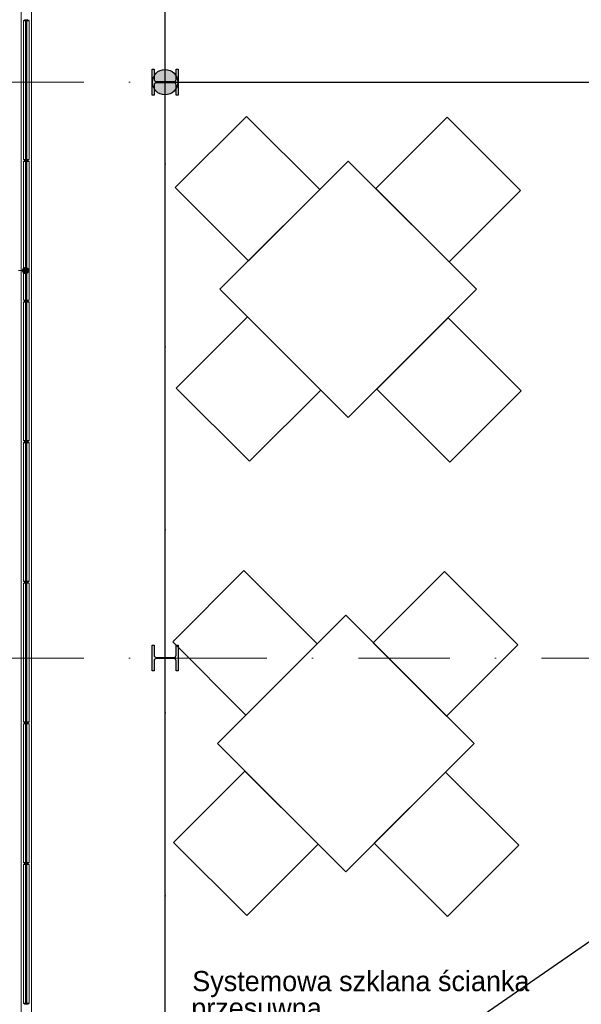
# Model space of a CAD drawing. Header units: metres. Extents: x -10951 to 10441, y -17253 to 1447.
# Tile 4 of 54: x -9052 to -8662, y -16813 to -16129. Entities that reach past the tile are written whole.
import ezdxf
from ezdxf.enums import TextEntityAlignment as Align

# ---------------------------------------------------------------- set-up
doc = ezdxf.new("R2010")
doc.units = ezdxf.units.M
doc.header["$MEASUREMENT"] = 0
for name, pattern in [('8', [0.5, 0.25, -0.25]), ('ACAD_ISO02W100', [15, 12, -3]), ('CONTINOUS', [0]), ('DASHDOT', [25.4, 12.7, -6.35, 0, -6.35])]:
    doc.linetypes.add(name, pattern=pattern)
doc.layers.get('0').update_dxf_attribs({"color": 8})
for name, color, linetype, lineweight in [('#elektryczne', 8, 'Continuous', 20), ('_K_stal', 8, 'Continuous', 25), ('A_B.CIENKIE', 8, 'Continuous', 9), ('A_OPISY', 8, 'Continuous', 18), ('A_OSIE', 8, 'Continuous', 13), ('A_OZACZENIE DRZWI', 8, 'Continuous', 13), ('A_OZNACZENIA OKIEN', 8, 'Continuous', 13), ('A_STOLARKA', 8, 'Continuous', 5), ('EB_ODGROM_INSTALACJA ODGROMOWA', 1, 'Continuous', 30), ('EB_UZIEMIENIE', 1, 'ACAD_ISO02W100', 30)]:
    doc.layers.add(name, color=color, linetype=linetype, lineweight=lineweight)
doc.styles.add('m1_romans', font='romans.shx', dxfattribs={"width": 0.8})
doc.styles.add('opisy okien', font='txt', dxfattribs={"height": 15})

# ---------------------------------------------------------------- blocks, each defined once
blk = doc.blocks.new('_Dot')
at = {"color": 0, "linetype": 'ByBlock', "lineweight": -2}
blk.add_line((-0.5, 0), (-1, 0), dxfattribs=at)
at = {"color": 0, "linetype": 'ByBlock', "const_width": 0.5}
blk.add_lwpolyline([(-0.25, 0, 1), (0.25, 0, 1)], format="xyb", close=True, dxfattribs=at)
blk = doc.blocks.new('podkład')
at = {"color": 8}
for p, q in [((11750.08, -3268.46), (11700.57, -3317.97)), ((11800.91, -3319.28), (11750.08, -3268.46)), ((11889.35, -3269.11), (11839.83, -3318.63)), ((11940.17, -3319.94), (11889.35, -3269.11)), ((11820.7, -3299.49), (11731.6, -3388.59)), ((11909.79, -3388.59), (11820.7, -3299.49)), ((11700.57, -3317.97), (11751.39, -3368.8)), ((11751.39, -3368.8), (11800.91, -3319.28)), ((11839.83, -3318.63), (11890.66, -3369.45)), ((11890.66, -3369.45), (11940.17, -3319.94)), ((11731.6, -3388.59), (11820.7, -3477.68)), ((11820.7, -3477.68), (11909.79, -3388.59)), ((11701.22, -3457.24), (11750.74, -3407.72)), ((11750.74, -3407.72), (11801.56, -3458.55)), ((11890, -3408.38), (11840.49, -3457.89)), ((11940.83, -3459.2), (11890, -3408.38)), ((11752.05, -3508.06), (11701.22, -3457.24)), ((11801.56, -3458.55), (11752.05, -3508.06)), ((11840.49, -3457.89), (11891.31, -3508.72)), ((11891.31, -3508.72), (11940.83, -3459.2)), ((11748.28, -3583.96), (11698.77, -3633.48)), ((11799.11, -3634.79), (11748.28, -3583.96)), ((11887.55, -3584.62), (11838.03, -3634.13)), ((11938.37, -3635.44), (11887.55, -3584.62)), ((11818.9, -3615), (11729.8, -3704.09)), ((11907.99, -3704.09), (11818.9, -3615)), ((11698.77, -3633.48), (11749.59, -3684.3)), ((11749.59, -3684.3), (11799.11, -3634.79)), ((11838.03, -3634.13), (11888.86, -3684.96)), ((11888.86, -3684.96), (11938.37, -3635.44)), ((11729.8, -3704.09), (11818.9, -3793.19)), ((11818.9, -3793.19), (11907.99, -3704.09)), ((11699.42, -3772.74), (11748.94, -3723.23)), ((11748.94, -3723.23), (11799.76, -3774.05)), ((11888.2, -3723.88), (11838.69, -3773.4)), ((11939.03, -3774.71), (11888.2, -3723.88)), ((11750.25, -3823.57), (11699.42, -3772.74)), ((11799.76, -3774.05), (11750.25, -3823.57)), ((11838.69, -3773.4), (11889.51, -3824.22)), ((11889.51, -3824.22), (11939.03, -3774.71))]:
    blk.add_line(p, q, dxfattribs=at)
at = {"layer": '_K_stal', "color": 8}
for points in [[(11701.09, -3235.7), (11702.49, -3235.7), (11702.49, -3253.7), (11701.09, -3253.7), (11701.09, -3246.62, 0.414214), (11699.59, -3245.12), (11687.39, -3245.12, 0.414214), (11685.89, -3246.62), (11685.89, -3253.7), (11684.49, -3253.7), (11684.49, -3235.7), (11685.89, -3235.7), (11685.89, -3242.77, 0.414214), (11687.39, -3244.27), (11699.59, -3244.27, 0.414214), (11701.09, -3242.77)], [(11701.09, -3635.7), (11702.49, -3635.7), (11702.49, -3653.7), (11701.09, -3653.7), (11701.09, -3646.62, 0.414214), (11699.59, -3645.12), (11687.39, -3645.12, 0.414214), (11685.89, -3646.62), (11685.89, -3653.7), (11684.49, -3653.7), (11684.49, -3635.7), (11685.89, -3635.7), (11685.89, -3642.77, 0.414214), (11687.39, -3644.27), (11699.59, -3644.27, 0.414214), (11701.09, -3642.77)]]:
    blk.add_lwpolyline(points, format="xyb", close=True, dxfattribs=at)
at = {"layer": 'A_B.CIENKIE', "color": 8, "linetype": '8', "ltscale": 100}
blk.add_line((11593.49, -2008.7), (11593.49, -4188.5), dxfattribs=at)
at = {"layer": 'A_OSIE', "color": 8, "linetype": 'DASHDOT', "ltscale": 5}
for p, q in [((11693.49, -4159.34), (11693.49, -2044.7)), ((11573.49, -3244.7), (12973.49, -3244.7)), ((11573.49, -3644.7), (12494.75, -3644.7))]:
    blk.add_line(p, q, dxfattribs=at)
at = {"layer": 'A_STOLARKA', "color": 8}
for p, q in [((11593.49, -4178.81), (11593.49, -2419.46)), ((11600.69, -4174.29), (11600.69, -2419.46)), ((11595.09, -3201.86), (11596.29, -3201.56)), ((11595.09, -3202.01), (11599.09, -3202.01)), ((11595.13, -3298.31), (11595.13, -3202.01)), ((11595.85, -3201.49), (11595.85, -3201.67)), ((11596.3, -3201.56), (11595.85, -3201.56)), ((11595.89, -3201.44), (11596.34, -3201.36)), ((11596.29, -3201.56), (11597.89, -3201.56)), ((11596.3, -3201.56), (11596.34, -3201.56)), ((11596.34, -3201.56), (11596.34, -3201.36)), ((11596.39, -3201.31), (11597.79, -3201.31)), ((11596.39, -3201.31), (11597.79, -3201.31)), ((11596.69, -3201.56), (11596.59, -3201.66)), ((11596.59, -3201.66), (11596.59, -3298.66)), ((11597.49, -3201.56), (11596.69, -3201.56)), ((11597.09, -3201.56), (11597.09, -3298.76)), ((11597.59, -3201.66), (11597.49, -3201.56)), ((11597.59, -3298.66), (11597.59, -3201.66)), ((11597.84, -3201.36), (11598.3, -3201.44)), ((11597.84, -3201.56), (11597.84, -3201.36)), ((11597.84, -3201.56), (11597.9, -3201.56)), ((11597.89, -3201.56), (11599.09, -3201.86)), ((11598.35, -3201.56), (11597.9, -3201.56)), ((11598.35, -3201.67), (11598.35, -3201.49)), ((11599.06, -3202.01), (11599.06, -3298.31)), ((11595.09, -3298.31), (11599.09, -3298.31)), ((11595.09, -3298.46), (11596.29, -3298.76)), ((11595.09, -3299.56), (11596.29, -3299.26)), ((11595.09, -3299.71), (11599.09, -3299.71)), ((11595.13, -3396.01), (11595.13, -3299.71)), ((11595.84, -3299.19), (11595.84, -3299.37)), ((11596.29, -3299.26), (11595.84, -3299.26)), ((11595.85, -3298.84), (11595.85, -3298.65)), ((11596.3, -3298.77), (11595.85, -3298.77)), ((11595.89, -3298.89), (11596.34, -3298.97)), ((11595.89, -3299.14), (11596.34, -3299.06)), ((11596.29, -3298.76), (11597.89, -3298.76)), ((11596.29, -3299.26), (11596.34, -3299.26)), ((11596.29, -3299.26), (11597.89, -3299.26)), ((11596.3, -3298.77), (11596.34, -3298.77)), ((11596.34, -3298.76), (11596.34, -3298.96)), ((11596.34, -3299.26), (11596.34, -3299.06)), ((11596.39, -3299.01), (11597.79, -3299.01)), ((11596.39, -3299.01), (11597.79, -3299.01)), ((11596.59, -3298.66), (11596.69, -3298.76)), ((11596.69, -3299.26), (11596.59, -3299.36)), ((11596.59, -3299.36), (11596.59, -3396.36)), ((11596.69, -3298.76), (11597.49, -3298.76)), ((11597.49, -3299.26), (11596.69, -3299.26)), ((11597.09, -3299.26), (11597.09, -3396.46)), ((11597.49, -3298.76), (11597.59, -3298.66)), ((11597.59, -3299.36), (11597.49, -3299.26)), ((11597.59, -3396.36), (11597.59, -3299.36)), ((11597.84, -3298.76), (11597.84, -3298.96)), ((11597.84, -3298.77), (11597.9, -3298.77)), ((11597.84, -3298.97), (11598.3, -3298.89)), ((11597.84, -3299.06), (11598.3, -3299.14)), ((11597.84, -3299.26), (11597.84, -3299.06)), ((11597.84, -3299.26), (11597.89, -3299.26)), ((11597.89, -3298.76), (11599.09, -3298.46)), ((11598.34, -3299.26), (11597.89, -3299.26)), ((11597.89, -3299.26), (11599.09, -3299.56)), ((11598.35, -3298.77), (11597.9, -3298.77)), ((11598.34, -3299.37), (11598.34, -3299.19)), ((11598.35, -3298.65), (11598.35, -3298.84)), ((11599.06, -3299.71), (11599.06, -3396.01)), ((11595.09, -3396.01), (11599.09, -3396.01)), ((11595.09, -3396.16), (11596.29, -3396.46)), ((11595.09, -3397.26), (11596.29, -3396.96)), ((11595.09, -3397.41), (11599.09, -3397.41)), ((11595.13, -3493.71), (11595.13, -3397.41)), ((11595.84, -3396.54), (11595.84, -3396.35)), ((11596.29, -3396.47), (11595.84, -3396.47)), ((11595.84, -3396.89), (11595.84, -3397.07)), ((11596.29, -3396.96), (11595.84, -3396.96)), ((11595.89, -3396.59), (11596.34, -3396.67)), ((11595.89, -3396.84), (11596.34, -3396.76)), ((11596.29, -3396.46), (11597.89, -3396.46)), ((11596.29, -3396.47), (11596.34, -3396.47)), ((11596.29, -3396.96), (11596.34, -3396.96)), ((11596.29, -3396.96), (11597.89, -3396.96)), ((11596.34, -3396.46), (11596.34, -3396.66)), ((11596.34, -3396.96), (11596.34, -3396.76)), ((11596.39, -3396.71), (11597.79, -3396.71)), ((11596.39, -3396.71), (11597.79, -3396.71)), ((11596.59, -3396.36), (11596.69, -3396.46)), ((11596.69, -3396.96), (11596.59, -3397.06)), ((11596.59, -3397.06), (11596.59, -3494.06)), ((11596.69, -3396.46), (11597.49, -3396.46)), ((11597.49, -3396.96), (11596.69, -3396.96)), ((11597.09, -3396.96), (11597.09, -3494.16)), ((11597.49, -3396.46), (11597.59, -3396.36)), ((11597.59, -3397.06), (11597.49, -3396.96)), ((11597.59, -3494.06), (11597.59, -3397.06)), ((11597.84, -3396.46), (11597.84, -3396.66)), ((11597.84, -3396.47), (11597.89, -3396.47)), ((11597.84, -3396.67), (11598.3, -3396.59)), ((11597.84, -3396.76), (11598.3, -3396.84)), ((11597.84, -3396.96), (11597.84, -3396.76)), ((11597.84, -3396.96), (11597.89, -3396.96)), ((11597.89, -3396.46), (11599.09, -3396.16)), ((11598.34, -3396.47), (11597.89, -3396.47)), ((11598.34, -3396.96), (11597.89, -3396.96)), ((11597.89, -3396.96), (11599.09, -3397.26)), ((11598.34, -3396.35), (11598.34, -3396.54)), ((11598.34, -3397.07), (11598.34, -3396.89)), ((11599.06, -3397.41), (11599.06, -3493.71)), ((11595.09, -3493.71), (11599.09, -3493.71)), ((11595.09, -3493.86), (11596.29, -3494.16)), ((11595.09, -3494.96), (11596.29, -3494.66)), ((11595.84, -3494.24), (11595.84, -3494.05)), ((11596.29, -3494.17), (11595.84, -3494.17)), ((11595.84, -3494.59), (11595.84, -3494.77)), ((11596.29, -3494.66), (11595.84, -3494.66)), ((11595.89, -3494.29), (11596.34, -3494.37)), ((11595.89, -3494.54), (11596.34, -3494.46)), ((11596.29, -3494.16), (11597.89, -3494.16)), ((11596.29, -3494.17), (11596.34, -3494.17)), ((11596.29, -3494.66), (11596.34, -3494.66)), ((11596.29, -3494.66), (11597.89, -3494.66)), ((11596.34, -3494.16), (11596.34, -3494.36)), ((11596.34, -3494.66), (11596.34, -3494.46)), ((11596.39, -3494.41), (11597.79, -3494.41)), ((11596.39, -3494.41), (11597.79, -3494.41)), ((11596.59, -3494.06), (11596.69, -3494.16)), ((11596.69, -3494.66), (11596.59, -3494.76)), ((11596.69, -3494.16), (11597.49, -3494.16)), ((11597.49, -3494.66), (11596.69, -3494.66)), ((11597.09, -3494.66), (11597.09, -3591.86)), ((11597.49, -3494.16), (11597.59, -3494.06)), ((11597.59, -3494.76), (11597.49, -3494.66)), ((11597.84, -3494.16), (11597.84, -3494.36)), ((11597.84, -3494.17), (11597.89, -3494.17)), ((11597.84, -3494.37), (11598.3, -3494.29)), ((11597.84, -3494.46), (11598.3, -3494.54)), ((11597.84, -3494.66), (11597.84, -3494.46)), ((11597.84, -3494.66), (11597.89, -3494.66)), ((11597.89, -3494.16), (11599.09, -3493.86)), ((11598.34, -3494.17), (11597.89, -3494.17)), ((11598.34, -3494.66), (11597.89, -3494.66)), ((11597.89, -3494.66), (11599.09, -3494.96)), ((11598.34, -3494.05), (11598.34, -3494.24)), ((11598.34, -3494.77), (11598.34, -3494.59)), ((11595.09, -3495.11), (11599.09, -3495.11)), ((11595.13, -3591.41), (11595.13, -3495.11)), ((11596.59, -3494.76), (11596.59, -3591.76)), ((11597.59, -3591.76), (11597.59, -3494.76)), ((11599.06, -3495.11), (11599.06, -3591.41)), ((11595.09, -3591.41), (11599.09, -3591.41)), ((11595.09, -3591.56), (11596.29, -3591.86)), ((11595.09, -3592.66), (11596.29, -3592.36)), ((11595.09, -3592.81), (11599.09, -3592.81)), ((11595.13, -3689.11), (11595.13, -3592.81)), ((11595.84, -3591.94), (11595.84, -3591.75)), ((11596.29, -3591.87), (11595.84, -3591.87)), ((11595.85, -3592.29), (11595.85, -3592.47)), ((11596.3, -3592.36), (11595.85, -3592.36)), ((11595.89, -3591.99), (11596.34, -3592.07)), ((11595.89, -3592.24), (11596.34, -3592.16)), ((11596.29, -3591.86), (11597.89, -3591.86)), ((11596.29, -3591.87), (11596.34, -3591.87)), ((11596.29, -3592.36), (11597.89, -3592.36)), ((11596.3, -3592.36), (11596.34, -3592.36)), ((11596.34, -3591.86), (11596.34, -3592.06)), ((11596.34, -3592.36), (11596.34, -3592.16)), ((11596.39, -3592.11), (11597.79, -3592.11)), ((11596.39, -3592.11), (11597.79, -3592.11)), ((11596.59, -3591.76), (11596.69, -3591.86)), ((11596.69, -3592.36), (11596.59, -3592.46)), ((11596.59, -3592.46), (11596.59, -3689.46)), ((11596.69, -3591.86), (11597.49, -3591.86)), ((11597.49, -3592.36), (11596.69, -3592.36)), ((11597.09, -3592.36), (11597.09, -3689.56)), ((11597.49, -3591.86), (11597.59, -3591.76)), ((11597.59, -3592.46), (11597.49, -3592.36)), ((11597.59, -3689.46), (11597.59, -3592.46)), ((11597.84, -3591.86), (11597.84, -3592.06)), ((11597.84, -3591.87), (11597.89, -3591.87)), ((11597.84, -3592.07), (11598.3, -3591.99)), ((11597.84, -3592.16), (11598.3, -3592.24)), ((11597.84, -3592.36), (11597.84, -3592.16)), ((11597.84, -3592.36), (11597.9, -3592.36)), ((11597.89, -3591.86), (11599.09, -3591.56)), ((11598.34, -3591.87), (11597.89, -3591.87)), ((11597.89, -3592.36), (11599.09, -3592.66)), ((11598.35, -3592.36), (11597.9, -3592.36)), ((11598.34, -3591.75), (11598.34, -3591.94)), ((11598.35, -3592.47), (11598.35, -3592.29)), ((11599.06, -3592.81), (11599.06, -3689.11)), ((11595.09, -3689.11), (11599.09, -3689.11)), ((11595.09, -3689.26), (11596.29, -3689.56)), ((11595.09, -3690.36), (11596.29, -3690.06)), ((11595.09, -3690.51), (11599.09, -3690.51)), ((11595.13, -3786.82), (11595.13, -3690.51)), ((11595.84, -3689.99), (11595.84, -3690.17)), ((11596.29, -3690.06), (11595.84, -3690.06)), ((11595.85, -3689.64), (11595.85, -3689.46)), ((11596.3, -3689.57), (11595.85, -3689.57)), ((11595.89, -3689.69), (11596.34, -3689.77)), ((11595.89, -3689.94), (11596.34, -3689.86)), ((11596.29, -3689.56), (11597.89, -3689.56)), ((11596.29, -3690.06), (11596.34, -3690.06)), ((11596.29, -3690.06), (11597.89, -3690.06)), ((11596.3, -3689.57), (11596.34, -3689.57)), ((11596.34, -3689.56), (11596.34, -3689.76)), ((11596.34, -3690.06), (11596.34, -3689.86)), ((11596.39, -3689.81), (11597.79, -3689.81)), ((11596.39, -3689.81), (11597.79, -3689.81)), ((11596.59, -3689.46), (11596.69, -3689.56)), ((11596.69, -3690.06), (11596.59, -3690.16)), ((11596.59, -3690.16), (11596.59, -3787.17)), ((11596.69, -3689.56), (11597.49, -3689.56)), ((11597.49, -3690.06), (11596.69, -3690.06)), ((11597.09, -3690.06), (11597.09, -3787.27)), ((11597.49, -3689.56), (11597.59, -3689.46)), ((11597.59, -3690.16), (11597.49, -3690.06)), ((11597.59, -3787.17), (11597.59, -3690.16)), ((11597.84, -3689.56), (11597.84, -3689.76)), ((11597.84, -3689.57), (11597.9, -3689.57)), ((11597.84, -3689.77), (11598.3, -3689.69)), ((11597.84, -3689.86), (11598.3, -3689.94)), ((11597.84, -3690.06), (11597.84, -3689.86)), ((11597.84, -3690.06), (11597.89, -3690.06)), ((11597.89, -3689.56), (11599.09, -3689.26)), ((11598.34, -3690.06), (11597.89, -3690.06)), ((11597.89, -3690.06), (11599.09, -3690.36)), ((11598.35, -3689.57), (11597.9, -3689.57)), ((11598.34, -3690.17), (11598.34, -3689.99)), ((11598.35, -3689.46), (11598.35, -3689.64)), ((11599.06, -3690.51), (11599.06, -3786.82)), ((11595.09, -3786.82), (11599.09, -3786.82)), ((11595.09, -3786.97), (11596.29, -3787.27)), ((11595.09, -3788.07), (11596.29, -3787.77)), ((11595.09, -3788.22), (11599.09, -3788.22)), ((11595.13, -3884.52), (11595.13, -3788.22)), ((11595.84, -3787.34), (11595.84, -3787.16)), ((11596.29, -3787.27), (11595.84, -3787.27)), ((11595.84, -3787.69), (11595.84, -3787.88)), ((11596.29, -3787.76), (11595.84, -3787.76)), ((11595.89, -3787.39), (11596.34, -3787.47)), ((11595.89, -3787.64), (11596.34, -3787.56)), ((11596.29, -3787.27), (11596.34, -3787.27)), ((11596.29, -3787.27), (11597.89, -3787.27)), ((11596.29, -3787.76), (11596.34, -3787.76)), ((11596.29, -3787.77), (11597.89, -3787.77)), ((11596.34, -3787.27), (11596.34, -3787.47)), ((11596.34, -3787.77), (11596.34, -3787.57)), ((11596.39, -3787.52), (11597.79, -3787.52)), ((11596.39, -3787.52), (11597.79, -3787.52)), ((11596.59, -3787.17), (11596.69, -3787.27)), ((11596.69, -3787.77), (11596.59, -3787.87)), ((11596.59, -3787.87), (11596.59, -3884.87)), ((11596.69, -3787.27), (11597.49, -3787.27)), ((11597.49, -3787.77), (11596.69, -3787.77)), ((11597.09, -3787.77), (11597.09, -3884.97)), ((11597.49, -3787.27), (11597.59, -3787.17)), ((11597.59, -3787.87), (11597.49, -3787.77)), ((11597.59, -3884.87), (11597.59, -3787.87)), ((11597.84, -3787.27), (11597.89, -3787.27)), ((11597.84, -3787.27), (11597.84, -3787.47)), ((11597.84, -3787.47), (11598.3, -3787.39)), ((11597.84, -3787.56), (11598.3, -3787.64)), ((11597.84, -3787.77), (11597.84, -3787.57)), ((11597.84, -3787.76), (11597.89, -3787.76)), ((11597.89, -3787.27), (11599.09, -3786.97)), ((11598.34, -3787.27), (11597.89, -3787.27)), ((11598.34, -3787.76), (11597.89, -3787.76)), ((11597.89, -3787.77), (11599.09, -3788.07)), ((11598.34, -3787.16), (11598.34, -3787.34)), ((11598.34, -3787.88), (11598.34, -3787.69)), ((11599.06, -3788.22), (11599.06, -3884.52)), ((11595.09, -3884.52), (11599.09, -3884.52)), ((11595.09, -3884.67), (11596.29, -3884.97)), ((11595.84, -3885.04), (11595.84, -3884.86)), ((11596.29, -3884.97), (11595.84, -3884.97)), ((11595.89, -3885.09), (11596.34, -3885.17)), ((11596.29, -3884.97), (11596.34, -3884.97)), ((11596.29, -3884.97), (11597.89, -3884.97)), ((11596.34, -3884.97), (11596.34, -3885.17)), ((11596.39, -3885.22), (11597.79, -3885.22)), ((11596.39, -3885.22), (11597.79, -3885.22)), ((11596.59, -3884.87), (11596.69, -3884.97)), ((11596.69, -3884.97), (11597.49, -3884.97)), ((11597.49, -3884.97), (11597.59, -3884.87)), ((11597.84, -3884.97), (11597.89, -3884.97)), ((11597.84, -3884.97), (11597.84, -3885.17)), ((11597.84, -3885.17), (11598.3, -3885.09)), ((11597.89, -3884.97), (11599.09, -3884.67)), ((11598.34, -3884.97), (11597.89, -3884.97)), ((11598.34, -3884.86), (11598.34, -3885.04))]:
    blk.add_line(p, q, dxfattribs=at)
at = {"layer": 'A_STOLARKA', "color": 8, "ltscale": 0.1}
for p, q in [((11595.09, -3202.01), (11595.09, -3201.86)), ((11599.09, -3202.01), (11599.09, -3201.86)), ((11595.09, -3298.31), (11595.09, -3298.46)), ((11595.09, -3299.71), (11595.09, -3299.56)), ((11599.09, -3298.31), (11599.09, -3298.46)), ((11599.09, -3299.71), (11599.09, -3299.56)), ((11595.09, -3396.01), (11595.09, -3396.16)), ((11595.09, -3397.41), (11595.09, -3397.26)), ((11599.09, -3396.01), (11599.09, -3396.16)), ((11599.09, -3397.41), (11599.09, -3397.26)), ((11595.09, -3493.71), (11595.09, -3493.86)), ((11599.09, -3493.71), (11599.09, -3493.86)), ((11595.09, -3495.11), (11595.09, -3494.96)), ((11599.09, -3495.11), (11599.09, -3494.96)), ((11595.09, -3591.41), (11595.09, -3591.56)), ((11595.09, -3592.81), (11595.09, -3592.66)), ((11599.09, -3591.41), (11599.09, -3591.56)), ((11599.09, -3592.81), (11599.09, -3592.66)), ((11595.09, -3689.11), (11595.09, -3689.26)), ((11595.09, -3690.51), (11595.09, -3690.36)), ((11599.09, -3689.11), (11599.09, -3689.26)), ((11599.09, -3690.51), (11599.09, -3690.36)), ((11595.09, -3786.82), (11595.09, -3786.97)), ((11595.09, -3788.22), (11595.09, -3788.07)), ((11599.09, -3786.82), (11599.09, -3786.97)), ((11599.09, -3788.22), (11599.09, -3788.07)), ((11595.09, -3884.52), (11595.09, -3884.67)), ((11599.09, -3884.52), (11599.09, -3884.67))]:
    blk.add_line(p, q, dxfattribs=at)
at = {"layer": 'A_STOLARKA', "color": 8}
for centre in [(11597.09, -3208.06), (11597.09, -3208.06), (11597.09, -3292.26), (11597.09, -3305.76), (11597.09, -3305.76), (11597.09, -3389.96), (11597.09, -3403.46), (11597.09, -3403.46), (11597.09, -3487.66), (11597.09, -3501.16), (11597.09, -3501.16), (11597.09, -3585.36), (11597.09, -3598.86), (11597.09, -3598.86), (11597.09, -3683.06), (11597.09, -3696.56), (11597.09, -3696.56), (11597.09, -3780.77), (11597.09, -3794.26), (11597.09, -3794.27), (11597.09, -3878.47)]:
    blk.add_circle(centre, 0.5, dxfattribs=at)
for centre, start, end in [((11595.9, -3201.49), 100, 180), ((11596.39, -3201.26), 180, 270), ((11596.39, -3201.36), 90, 180), ((11597.79, -3201.26), 270, 0), ((11597.79, -3201.36), 0, 90), ((11598.3, -3201.49), 0, 80), ((11595.89, -3299.19), 100, 180), ((11595.9, -3298.84), 180, 260), ((11596.39, -3298.96), 180, 270), ((11596.39, -3299.06), 90, 180), ((11597.79, -3298.96), 270, 0), ((11597.79, -3299.06), 0, 90), ((11598.3, -3298.84), 280, 0), ((11598.29, -3299.19), 0, 80), ((11595.89, -3396.54), 180, 260), ((11595.89, -3396.89), 100, 180), ((11596.39, -3396.66), 180, 270), ((11596.39, -3396.76), 90, 180), ((11597.79, -3396.66), 270, 0), ((11597.79, -3396.76), 0, 90), ((11598.29, -3396.54), 280, 0), ((11598.29, -3396.89), 0, 80), ((11595.89, -3494.24), 180, 260), ((11595.89, -3494.59), 100, 180), ((11596.39, -3494.36), 180, 270), ((11596.39, -3494.46), 90, 180), ((11597.79, -3494.36), 270, 0), ((11597.79, -3494.46), 0, 90), ((11598.29, -3494.24), 280, 0), ((11598.29, -3494.59), 0, 80), ((11595.89, -3591.94), 180, 260), ((11595.9, -3592.29), 100, 180), ((11596.39, -3592.06), 180, 270), ((11596.39, -3592.16), 90, 180), ((11597.79, -3592.06), 270, 0), ((11597.79, -3592.16), 0, 90), ((11598.29, -3591.94), 280, 0), ((11598.3, -3592.29), 0, 80), ((11595.89, -3689.99), 100, 180), ((11595.9, -3689.64), 180, 260), ((11596.39, -3689.76), 180, 270), ((11596.39, -3689.86), 90, 180), ((11597.79, -3689.76), 270, 0), ((11597.79, -3689.86), 0, 90), ((11598.3, -3689.64), 280, 0), ((11598.29, -3689.99), 0, 80), ((11595.89, -3787.34), 180, 260), ((11595.89, -3787.69), 100, 180), ((11596.39, -3787.47), 180, 270), ((11596.39, -3787.57), 90, 180), ((11597.79, -3787.47), 270, 0), ((11597.79, -3787.57), 0, 90), ((11598.29, -3787.34), 280, 0), ((11598.29, -3787.69), 0, 80), ((11595.89, -3885.04), 180, 260), ((11596.39, -3885.17), 180, 270), ((11597.79, -3885.17), 270, 0), ((11598.29, -3885.04), 280, 0)]:
    blk.add_arc(centre, 0.05, start, end, dxfattribs=at)
at = {"layer": 'A_OPISY', "color": 8, "linetype": 'CONTINOUS', "ltscale": 0.1, "xscale": 5, "yscale": 5, "zscale": 5, "rotation": 359.9999999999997}
blk.add_blockref('_Dot', (11596.59, -3375.54), dxfattribs=at)
at = {"layer": 'A_OPISY', "color": 8, "linetype": 'Continuous', "lineweight": 18, "style": 'opisy okien'}
for s, p in [('Systemowa szklana ścianka', (11712.36, -3876.09)), ('przesuwna', (11711.7, -3894.75))]:
    blk.add_text(s, height=14, dxfattribs=at).set_placement(p)
at = {"layer": 'A_OZACZENIE DRZWI', "color": 8, "ltscale": 0.1, "style": 'm1_romans', "width": 0.8}
for rotation, p in [(98.48606, (12735.07, -773.13)), (359.99999, (12573.8, -1012.7)), (89.99999, (11565.29, -1150.14)), (89.99999, (11872.29, -1150.14)), (89.99999, (12230.03, -1245.64)), (89.99999, (12385.87, -1249.44)), (89.99999, (11565.29, -1370.89)), (89.99999, (11872.29, -1370.89)), (89.99999, (12230.03, -1370.89)), (89.99999, (12389.3, -1370.89)), (89.99999, (11748.79, -1556.15)), (89.99999, (11986.6, -1556.15)), (89.99999, (12389.3, -1556.15)), (359.99999, (12235.05, -1664.2)), (359.99999, (12235.05, -1880.2)), (89.99999, (11745.78, -2001.94))]:
    blk.add_attdef('SZEROKOSC', text='', height=10, rotation=rotation, dxfattribs=at).set_placement(p, align=Align.BOTTOM_CENTER)
for rotation, p in [(98.48606, (12738.56, -773.47)), (359.99999, (12572.95, -1016.09)), (89.99999, (11568.68, -1150.99)), (89.99999, (11875.68, -1150.99)), (89.99999, (12233.42, -1246.49)), (89.99999, (12389.27, -1250.29)), (89.99999, (11568.68, -1371.74)), (89.99999, (11875.68, -1371.74)), (89.99999, (12233.42, -1371.74)), (89.99999, (12392.69, -1371.74)), (89.99999, (11752.19, -1557)), (89.99999, (11990, -1557)), (89.99999, (12392.69, -1557)), (359.99999, (12234.2, -1667.59)), (359.99999, (12234.2, -1883.59)), (89.99999, (11749.18, -2002.79))]:
    blk.add_attdef('WYSOKOSC', text='', height=10, rotation=rotation, dxfattribs=at).set_placement(p, align=Align.TOP_CENTER)
at = {"layer": 'A_OZNACZENIA OKIEN', "color": 8, "ltscale": 0.1, "style": 'm1_romans', "width": 0.8}
for rotation, p in [(278.86761, (13403.28, -587.56)), (278.86761, (13013.44, -645.27)), (278.86761, (12475.3, -724.92)), (278.86761, (12253.72, -757.72)), (278.86761, (11051.11, -935.72)), (0.00001, (14011.09, -903.42)), (278.86761, (10670.26, -992.09)), (0.00001, (14011.09, -1578.09)), (89.99999, (10823, -2081.55)), (89.99999, (11208, -2081.55)), (89.99999, (11974, -2081.55)), (89.99999, (13179.19, -2081.55)), (89.99999, (13543.19, -2081.55))]:
    blk.add_attdef('WYSOKOSC', text='', height=10, rotation=rotation, dxfattribs=at).set_placement(p, align=Align.TOP_CENTER)
for rotation, p in [(278.86761, (13373.71, -593.04)), (278.86761, (12983.87, -650.74)), (278.86761, (12445.73, -730.4)), (278.86761, (12224.15, -763.19)), (0.00001, (14017.48, -900.03)), (278.86761, (11021.54, -941.2)), (278.86761, (10640.69, -997.57)), (0.00001, (14017.48, -1574.7)), (89.99999, (10819.6, -2080.7)), (89.99999, (11204.6, -2080.7)), (89.99999, (11970.6, -2080.7)), (89.99999, (13175.8, -2080.7)), (89.99999, (13539.8, -2080.7))]:
    blk.add_attdef('SZEROKOSC', text='', height=10, rotation=rotation, dxfattribs=at).set_placement(p, align=Align.BOTTOM_CENTER)
blk = doc.blocks.new('zlacze_spawane')
at = {"layer": 'EB_ODGROM_INSTALACJA ODGROMOWA', "transparency": 33554559}
h = blk.add_hatch(color=256, dxfattribs=at)
edge = h.paths.add_edge_path()
edge.add_arc((0, 0), 72, 0, 360)
at = {"layer": 'EB_ODGROM_INSTALACJA ODGROMOWA'}
blk.add_circle((0, 0), 72, dxfattribs=at)

msp = doc.modelspace()

# ---------------------------------------------------------------- linework, layer by layer
at = {"layer": 'EB_UZIEMIENIE', "linetype": 'Continuous', "lineweight": 30}
for p, q in [((-8950.83, -16171.86), (-8950.83, -15756.29)), ((-8950.83, -16571.86), (-8950.83, -16171.86)), ((-8950.83, -16172.29), (-8370.83, -16172.29)), ((-8950.83, -16972.29), (-8950.83, -16571.86)), ((-8950.83, -16972.29), (-8370.83, -16572.29))]:
    msp.add_line(p, q, dxfattribs=at)

# ---------------------------------------------------------------- block references
at = {"layer": '#elektryczne', "color": 8, "linetype": 'Continuous', "lineweight": 18}
msp.add_blockref('podkład', (-20644.32, -12927.59), dxfattribs=at)
at = {"layer": 'EB_UZIEMIENIE', "xscale": 0.1224999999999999, "yscale": 0.1224999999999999, "zscale": 0.1224999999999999, "rotation": 269.9042895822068}
msp.add_blockref('zlacze_spawane', (-8950.83, -16172.29), dxfattribs=at)

doc.saveas('drawing.dxf')
